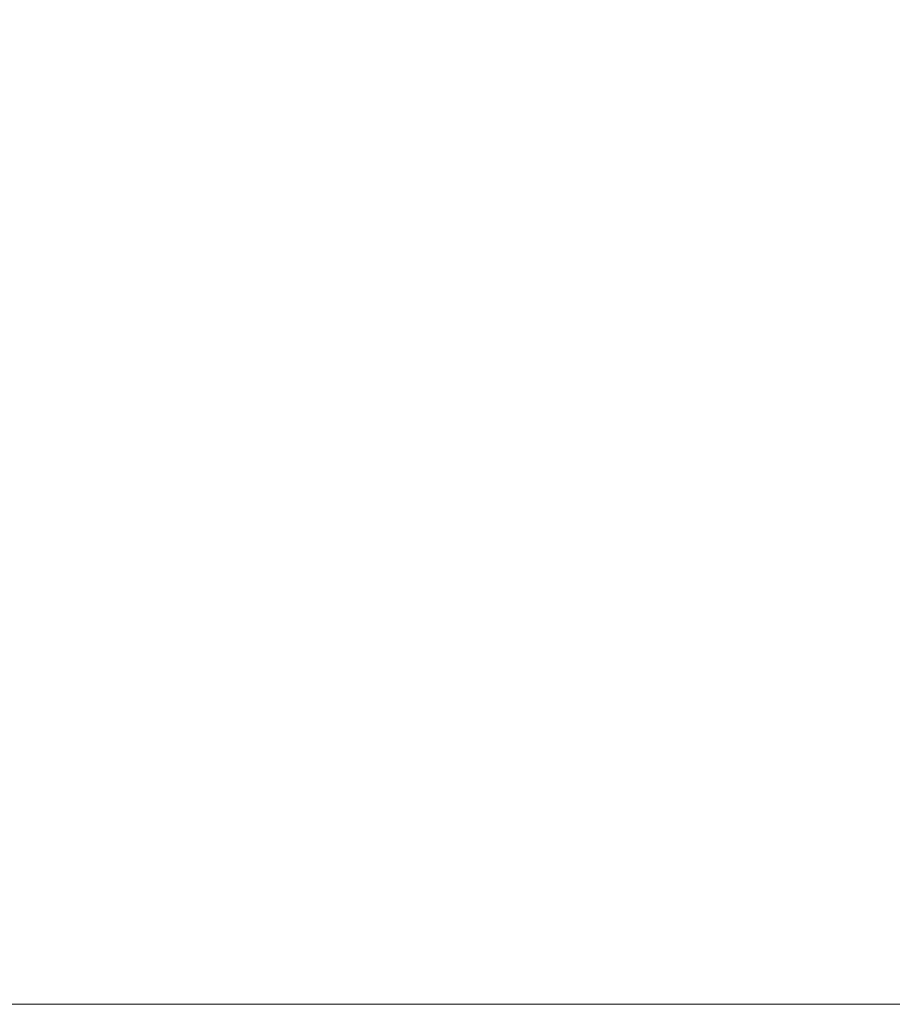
# Model space of a CAD drawing. Header units: millimetres. Extents: x 11 to 55443, y -2 to 19464.
# Tile 48 of 135: x 23521 to 23576, y 10854 to 10916. Entities that reach past the tile are written whole.
import ezdxf

# ---------------------------------------------------------------- set-up
doc = ezdxf.new("R2010")
doc.units = ezdxf.units.MM
doc.header["$MEASUREMENT"] = 0
doc.linetypes.add('Wipeout_Contour', pattern=[1000, 0, -1000])
doc.layers.add('Nowe_A__SCIANY', color=7, linetype='Continuous')
doc.layers.add('Nowe_Drzwi Archicad', color=7, linetype='Continuous')
doc.layers.add('Nowe_A__SCIANY_Nr_pióra__87', color=7, linetype='Continuous', lineweight=13)

# ---------------------------------------------------------------- blocks, each defined once
blk = doc.blocks.new('ElemPrzekroju_3_1', base_point=(7287.149, 10853.983))
at = {"color": 254, "linetype": 'Wipeout_Contour', "lineweight": 0, "ltscale": 202919.949221}
blk.add_wipeout([(20639.99, 10969.983), (20639.99, 10853.983), (23849.99, 10853.983), (23849.99, 10969.983), (23669.99, 10969.983), (23669.99, 10923.983), (23369.99, 10923.983), (23369.99, 10969.983)], dxfattribs=at).dxf.layer = 'Nowe_Drzwi Archicad'
blk = doc.blocks.new('ElemPrzekroju_31_1', base_point=(7287.149, 10853.983))
at = {"layer": 'Nowe_A__SCIANY_Nr_pióra__87', "color": 7, "linetype": 'Continuous', "lineweight": 13}
blk.add_line((23852.888, 10853.983), (20602.888, 10853.983), dxfattribs=at)

msp = doc.modelspace()

# ---------------------------------------------------------------- block references
at = {"layer": 'Nowe_Drzwi Archicad', "lineweight": 0}
msp.add_blockref('ElemPrzekroju_3_1', (7287.149, 10853.983), dxfattribs=at)

# ---------------------------------------------------------------- next in the draw order: block references
at = {"layer": 'Nowe_A__SCIANY', "lineweight": 0}
msp.add_blockref('ElemPrzekroju_31_1', (7287.149, 10853.983), dxfattribs=at)

doc.saveas('drawing.dxf')
